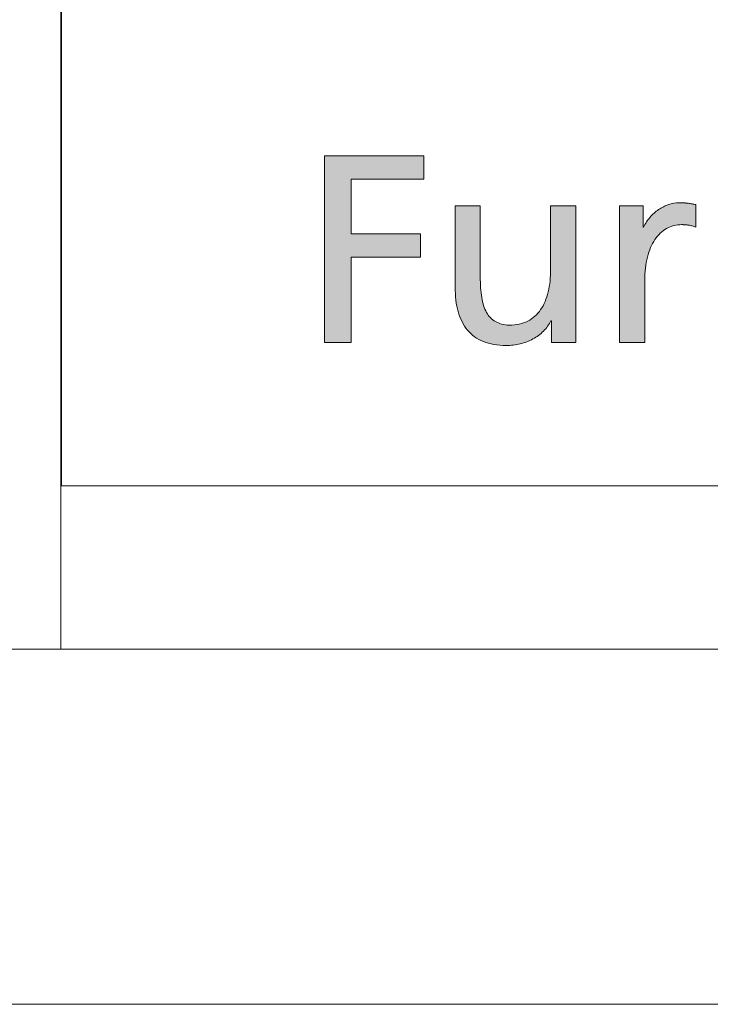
# Model space of a CAD drawing. Header units: millimetres. Extents: x 15 to 598, y 5 to 415.
# Tile 2 of 13: x 403 to 413, y 5 to 19. Entities that reach past the tile are written whole.
import ezdxf

# ---------------------------------------------------------------- set-up
doc = ezdxf.new("R2010")
doc.units = ezdxf.units.MM

# ---------------------------------------------------------------- blocks, each defined once
blk = doc.blocks.new('LOGO_sombreado')
at = {"linetype": 'Continuous'}
for points in [[(4.078413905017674, 4.320031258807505), (5.099542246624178, 4.320031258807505), (5.099542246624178, 4.650819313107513), (3.702424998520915, 4.650819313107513), (3.702424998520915, 2.022643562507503), (4.078413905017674, 2.022643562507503), (4.078413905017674, 3.219982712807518), (5.054160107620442, 3.219982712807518), (5.054160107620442, 3.550891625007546), (4.078413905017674, 3.550891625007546)], [(4.078413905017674, 4.320031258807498), (5.099542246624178, 4.320031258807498), (5.099542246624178, 4.650819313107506), (3.702424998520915, 4.650819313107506), (3.702424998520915, 2.022643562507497), (4.078413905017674, 2.022643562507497), (4.078413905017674, 3.219982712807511), (5.054160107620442, 3.219982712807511), (5.054160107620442, 3.550891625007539), (4.078413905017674, 3.550891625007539)]]:
    blk.add_hatch(color=7, dxfattribs=at).paths.add_polyline_path(points, flags=0)
h = blk.add_hatch(color=7, dxfattribs=at)
edge = h.paths.add_edge_path(flags=0)
edge.add_spline(control_points=[(5.713439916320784, 2.196074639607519), (5.77223728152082, 2.125372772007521), (5.846564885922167, 2.070624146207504), (5.937268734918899, 2.033641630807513)], knot_values=[55, 55, 55, 55, 56, 56, 56, 56], weights=[1, 1, 1, 1], degree=3, periodic=0)
edge.add_spline(control_points=[(5.937268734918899, 2.033641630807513), (6.027972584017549, 1.996659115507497), (6.134992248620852, 1.977321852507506), (6.259234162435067, 1.977321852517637)], knot_values=[56, 56, 56, 56, 57, 57, 57, 57], weights=[1, 1, 1, 1], degree=3, periodic=0)
edge.add_arc((6.25942309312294, 2.795629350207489), 0.8183075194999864, 269.986771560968, 283.8903671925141)
edge.add_spline(control_points=[(6.45586995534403, 2.001251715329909), (6.519259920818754, 2.017084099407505), (6.579749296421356, 2.0402888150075), (6.635102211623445, 2.070503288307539)], knot_values=[0, 0, 0, 0, 1, 1, 1, 1], weights=[1, 1, 1, 1], degree=3, periodic=0)
edge.add_spline(control_points=[(6.635102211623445, 2.070503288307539), (6.690455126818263, 2.100596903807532), (6.7407320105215, 2.137458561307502), (6.783757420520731, 2.180604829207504)], knot_values=[1, 1, 1, 1, 2, 2, 2, 2], weights=[1, 1, 1, 1], degree=3, periodic=0)
edge.add_spline(control_points=[(6.783757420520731, 2.180604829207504), (6.826782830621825, 2.223630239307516), (6.862556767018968, 2.27281940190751), (6.888903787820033, 2.327568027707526)], knot_values=[2, 2, 2, 2, 3, 3, 3, 3], weights=[1, 1, 1, 1], degree=3, periodic=0)
edge.add_line((6.888903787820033, 2.327568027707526), (6.896094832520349, 2.327568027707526))
edge.add_line((6.896094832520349, 2.327568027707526), (6.896094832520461, 2.022644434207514))
edge.add_line((6.896094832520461, 2.022644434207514), (7.067169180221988, 2.022643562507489))
edge.add_line((7.067169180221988, 2.022643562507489), (7.238303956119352, 2.022643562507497))
edge.add_line((7.238303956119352, 2.022643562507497), (7.238303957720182, 2.26266294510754))
edge.add_line((7.238303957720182, 2.26266294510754), (7.238303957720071, 3.94319634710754))
edge.add_line((7.238303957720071, 3.94319634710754), (6.884794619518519, 3.94319634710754))
edge.add_line((6.884794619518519, 3.94319634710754), (6.884794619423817, 3.720938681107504))
edge.add_spline(control_points=[(6.884794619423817, 3.720938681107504), (6.884794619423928, 3.646812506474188), (6.884794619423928, 3.572686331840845), (6.884794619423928, 3.498560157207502), (6.884794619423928, 3.350388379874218), (6.884794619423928, 3.202216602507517), (6.884794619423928, 3.054044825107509), (6.884794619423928, 2.937296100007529), (6.873494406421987, 2.829490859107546), (6.850229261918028, 2.73352969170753)], knot_values=[30, 30, 30, 30, 31, 31, 31, 33, 33, 33, 34, 34, 34, 34], weights=[1, 1, 1, 1, 1, 1, 1, 1, 1, 1], degree=3, periodic=0)
edge.add_spline(control_points=[(6.850229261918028, 2.73352969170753), (6.827024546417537, 2.637447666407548), (6.791854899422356, 2.553209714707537), (6.696377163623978, 2.413981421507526), (6.636008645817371, 2.358870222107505), (6.562406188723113, 2.321283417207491)], knot_values=[34, 34, 34, 34, 35, 35, 36, 36, 36, 36], weights=[1, 1, 1, 1, 1, 1], degree=3, periodic=0)
edge.add_spline(control_points=[(6.562406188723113, 2.321283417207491), (6.488803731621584, 2.283696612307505), (6.401967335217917, 2.263392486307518), (6.301292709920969, 2.263392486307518)], knot_values=[36, 36, 36, 36, 37, 37, 37, 37], weights=[1, 1, 1, 1], degree=3, periodic=0)
edge.add_spline(control_points=[(6.301292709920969, 2.263392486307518), (6.223943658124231, 2.268105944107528), (6.159828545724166, 2.28526776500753), (6.107134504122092, 2.315361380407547)], knot_values=[37, 37, 37, 37, 38, 38, 38, 38], weights=[1, 1, 1, 1], degree=3, periodic=0)
edge.add_spline(control_points=[(6.107134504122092, 2.315361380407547), (6.05444046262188, 2.345334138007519), (6.013167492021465, 2.388359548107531), (5.981563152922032, 2.444921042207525)], knot_values=[38, 38, 38, 38, 39, 39, 39, 39], weights=[1, 1, 1, 1], degree=3, periodic=0)
edge.add_spline(control_points=[(5.981563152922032, 2.444921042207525), (5.949958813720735, 2.501361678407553), (5.927962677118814, 2.571338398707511), (5.913943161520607, 2.655092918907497)], knot_values=[39, 39, 39, 39, 40, 40, 40, 40], weights=[1, 1, 1, 1], degree=3, periodic=0)
edge.add_spline(control_points=[(5.913943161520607, 2.655092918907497), (5.8999236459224, 2.7389682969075), (5.893759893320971, 2.836742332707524), (5.893759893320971, 2.948898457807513), (5.893759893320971, 3.114634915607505), (5.893759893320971, 3.280371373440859), (5.893759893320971, 3.44610783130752), (5.893759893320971, 3.528935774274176), (5.893759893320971, 3.611763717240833), (5.893759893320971, 3.69459166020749), (5.893759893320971, 3.777459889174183), (5.893759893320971, 3.860328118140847), (5.893759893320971, 3.94319634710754)], knot_values=[40, 40, 40, 40, 41, 41, 41, 43, 43, 43, 44, 44, 44, 45, 45, 45, 45], weights=[1, 1, 1, 1, 1, 1, 1, 1, 1, 1, 1, 1, 1], degree=3, periodic=0)
edge.add_line((5.893759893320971, 3.94319634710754), (5.540250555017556, 3.94319634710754))
edge.add_spline(control_points=[(5.540250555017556, 3.94319634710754), (5.540250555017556, 3.848081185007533), (5.540250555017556, 3.752966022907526), (5.540250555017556, 3.65785086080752), (5.540250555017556, 3.562695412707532), (5.540250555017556, 3.467539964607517), (5.540250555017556, 3.372384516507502), (5.540250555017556, 3.182154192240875), (5.540250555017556, 2.991923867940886), (5.540250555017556, 2.801693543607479), (5.540250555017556, 2.672738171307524), (5.554149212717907, 2.556714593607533), (5.582732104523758, 2.455314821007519)], knot_values=[49, 49, 49, 49, 50, 50, 50, 51, 51, 51, 53, 53, 53, 54, 54, 54, 54], weights=[1, 1, 1, 1, 1, 1, 1, 1, 1, 1, 1, 1, 1], degree=3, periodic=0)
edge.add_spline(control_points=[(5.582732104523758, 2.455314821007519), (5.611314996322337, 2.35379419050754), (5.654582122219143, 2.266897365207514), (5.713439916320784, 2.196074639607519)], knot_values=[54, 54, 54, 54, 55, 55, 55, 55], weights=[1, 1, 1, 1], degree=3, periodic=0)
h = blk.add_hatch(color=7, dxfattribs=at)
edge = h.paths.add_edge_path(flags=0)
edge.add_line((8.92838073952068, 3.961929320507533), (8.87502197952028, 3.972081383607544))
edge.add_spline(control_points=[(8.87502197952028, 3.972081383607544), (8.857920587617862, 3.975223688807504), (8.841000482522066, 3.978124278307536), (8.823113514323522, 3.980420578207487)], knot_values=[22.13241778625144, 22.13241778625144, 22.13241778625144, 22.13241778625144, 23.13241778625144, 23.13241778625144, 23.13241778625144, 23.13241778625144], weights=[1, 1, 1, 1], degree=3, periodic=0)
edge.add_arc((8.709136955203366, 3.100211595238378), 0.887557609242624, 82.62193393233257, 86.36137488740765)
edge.add_spline(control_points=[(8.765464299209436, 3.985980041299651), (8.744555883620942, 3.987309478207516), (8.721532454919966, 3.988034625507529), (8.695185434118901, 3.988034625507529), (8.644243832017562, 3.988034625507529), (8.59336265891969, 3.97909114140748), (8.544173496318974, 3.962533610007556)], knot_values=[0.06526555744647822, 0.06526555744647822, 0.06526555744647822, 0.06526555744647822, 1.065265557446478, 1.065265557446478, 1.065265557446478, 2.065265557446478, 2.065265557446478, 2.065265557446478, 2.065265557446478], weights=[1, 1, 1, 1, 1, 1, 1], degree=3, periodic=0)
edge.add_spline(control_points=[(8.544173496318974, 3.962533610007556), (8.495044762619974, 3.945976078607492), (8.447608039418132, 3.921925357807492), (8.403555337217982, 3.891590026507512)], knot_values=[2.065265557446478, 2.065265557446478, 2.065265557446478, 2.065265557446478, 3.065265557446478, 3.065265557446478, 3.065265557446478, 3.065265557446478], weights=[1, 1, 1, 1], degree=3, periodic=0)
edge.add_spline(control_points=[(8.403555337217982, 3.891590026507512), (8.359502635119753, 3.86125469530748), (8.318954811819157, 3.824634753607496), (8.28348302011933, 3.7833013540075)], knot_values=[3.065265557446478, 3.065265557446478, 3.065265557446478, 3.065265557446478, 4.065265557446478, 4.065265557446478, 4.065265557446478, 4.065265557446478], weights=[1, 1, 1, 1], degree=3, periodic=0)
edge.add_spline(control_points=[(8.28348302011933, 3.7833013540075), (8.248011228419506, 3.741726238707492), (8.217675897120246, 3.695437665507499), (8.194169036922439, 3.645523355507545)], knot_values=[4.065265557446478, 4.065265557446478, 4.065265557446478, 4.065265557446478, 5.065265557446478, 5.065265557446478, 5.065265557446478, 5.065265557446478], weights=[1, 1, 1, 1], degree=3, periodic=0)
edge.add_line((8.194169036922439, 3.645523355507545), (8.186977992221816, 3.645523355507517))
edge.add_line((8.186977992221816, 3.645523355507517), (8.186977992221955, 3.943195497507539))
edge.add_line((8.186977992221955, 3.943195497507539), (8.021402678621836, 3.94319634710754))
edge.add_line((8.021402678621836, 3.94319634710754), (7.855827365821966, 3.94319634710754))
edge.add_line((7.855827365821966, 3.94319634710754), (7.855827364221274, 3.703176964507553))
edge.add_line((7.855827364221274, 3.703176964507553), (7.855827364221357, 2.022643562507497))
edge.add_line((7.855827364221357, 2.022643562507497), (8.209397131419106, 2.022643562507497))
edge.add_spline(control_points=[(8.209397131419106, 2.022643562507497), (8.209397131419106, 2.313870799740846), (8.209397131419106, 2.605098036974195), (8.209397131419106, 2.896325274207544), (8.209397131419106, 3.016820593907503), (8.222328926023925, 3.126076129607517), (8.246681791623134, 3.222037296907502)], knot_values=[12.06526555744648, 12.06526555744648, 12.06526555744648, 12.06526555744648, 13.06526555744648, 13.06526555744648, 13.06526555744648, 14.06526555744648, 14.06526555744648, 14.06526555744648, 14.06526555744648], weights=[1, 1, 1, 1, 1, 1, 1], degree=3, periodic=0)
edge.add_spline(control_points=[(8.246681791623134, 3.222037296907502), (8.27103465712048, 3.318119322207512), (8.306808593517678, 3.401027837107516), (8.352432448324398, 3.468829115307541)], knot_values=[14.06526555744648, 14.06526555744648, 14.06526555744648, 14.06526555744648, 15.06526555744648, 15.06526555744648, 15.06526555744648, 15.06526555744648], weights=[1, 1, 1, 1], degree=3, periodic=0)
edge.add_spline(control_points=[(8.352432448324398, 3.468829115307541), (8.398056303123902, 3.536630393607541), (8.453650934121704, 3.589445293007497), (8.517584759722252, 3.625219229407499)], knot_values=[15.06526555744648, 15.06526555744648, 15.06526555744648, 15.06526555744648, 16.06526555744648, 16.06526555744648, 16.06526555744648, 16.06526555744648], weights=[1, 1, 1, 1], degree=3, periodic=0)
edge.add_spline(control_points=[(8.517584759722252, 3.625219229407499), (8.5815185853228, 3.660993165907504), (8.653912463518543, 3.679846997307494), (8.733074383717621, 3.679846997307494)], knot_values=[16.06526555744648, 16.06526555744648, 16.06526555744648, 16.06526555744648, 17.06526555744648, 17.06526555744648, 17.06526555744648, 17.06526555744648], weights=[1, 1, 1, 1], degree=3, periodic=0)
edge.add_arc((8.733102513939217, 2.98191652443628), 0.6979304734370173, 86.15477002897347, 90.00230931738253, ccw=False)
edge.add_spline(control_points=[(8.7799068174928, 3.678275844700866), (8.796041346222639, 3.677188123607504), (8.812598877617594, 3.675496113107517), (8.829277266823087, 3.672837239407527)], knot_values=[17.13241778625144, 17.13241778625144, 17.13241778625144, 17.13241778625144, 18.13241778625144, 18.13241778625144, 18.13241778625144, 18.13241778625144], weights=[1, 1, 1, 1], degree=3, periodic=0)
edge.add_spline(control_points=[(8.829277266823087, 3.672837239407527), (8.845955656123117, 3.670178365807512), (8.862694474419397, 3.66679434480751), (8.879312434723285, 3.662322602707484)], knot_values=[18.13241778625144, 18.13241778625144, 18.13241778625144, 18.13241778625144, 19.13241778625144, 19.13241778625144, 19.13241778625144, 19.13241778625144], weights=[1, 1, 1, 1], degree=3, periodic=0)
edge.add_spline(control_points=[(8.879312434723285, 3.662322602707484), (8.89593039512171, 3.657850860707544), (8.912427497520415, 3.652291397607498), (8.92838073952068, 3.645523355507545)], knot_values=[19.13241778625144, 19.13241778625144, 19.13241778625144, 19.13241778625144, 20.13241778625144, 20.13241778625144, 20.13241778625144, 20.13241778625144], weights=[1, 1, 1, 1], degree=3, periodic=0)
edge.add_line((8.92838073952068, 3.645523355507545), (8.92838073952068, 3.961929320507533))
at = {"color": 7, "linetype": 'Continuous', "lineweight": 18}
for p, q in [((0, 20.00000000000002), (0, 1.387778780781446e-14)), ((3.702424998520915, 2.022643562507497), (3.702424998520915, 4.650819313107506)), ((3.702424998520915, 4.650819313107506), (5.099542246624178, 4.650819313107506)), ((3.702424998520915, 2.022643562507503), (3.702424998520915, 4.650819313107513)), ((5.099542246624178, 4.650819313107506), (5.099542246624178, 4.320031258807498)), ((4.078413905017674, 4.320031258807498), (4.078413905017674, 3.550891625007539)), ((5.099542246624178, 4.320031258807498), (4.078413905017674, 4.320031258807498)), ((4.078413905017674, 3.550891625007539), (5.054160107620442, 3.550891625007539)), ((5.054160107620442, 3.550891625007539), (5.054160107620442, 3.219982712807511)), ((5.054160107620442, 3.219982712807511), (4.078413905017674, 3.219982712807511)), ((4.078413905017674, 3.219982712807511), (4.078413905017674, 2.022643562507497)), ((4.078413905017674, 2.022643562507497), (3.702424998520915, 2.022643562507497)), ((0, 1.387778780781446e-14), (72.50000000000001, 1.387778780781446e-14))]:
    blk.add_line(p, q, dxfattribs=at)
blk.add_arc((6.25942309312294, 2.795629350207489), 0.818307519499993, 269.986771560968, 283.8903671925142, dxfattribs=at)
at = {"color": 8, "linetype": 'Continuous', "lineweight": 0}
for points, knots in [([(5.540250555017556, 3.94319634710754), (5.540250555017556, 3.848081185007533), (5.540250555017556, 3.752966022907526), (5.540250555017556, 3.65785086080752), (5.540250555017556, 3.562695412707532), (5.540250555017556, 3.467539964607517), (5.540250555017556, 3.372384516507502), (5.540250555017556, 3.182154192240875), (5.540250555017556, 2.991923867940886), (5.540250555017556, 2.801693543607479), (5.540250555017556, 2.672738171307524), (5.554149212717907, 2.556714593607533), (5.582732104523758, 2.455314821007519)], [49, 49, 49, 49, 50, 50, 50, 51, 51, 51, 53, 53, 53, 54, 54, 54, 54]), ([(5.893759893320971, 3.94319634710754), (5.864310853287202, 3.94319634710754), (5.834861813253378, 3.94319634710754), (5.80541277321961, 3.94319634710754), (5.746474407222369, 3.94319634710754), (5.687536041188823, 3.94319634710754), (5.628597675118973, 3.94319634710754), (5.599148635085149, 3.94319634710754), (5.569699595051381, 3.94319634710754), (5.540250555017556, 3.94319634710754)], [45, 45, 45, 45, 46, 46, 46, 48, 48, 48, 49, 49, 49, 49]), ([(5.913943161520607, 2.655092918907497), (5.8999236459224, 2.7389682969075), (5.893759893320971, 2.836742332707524), (5.893759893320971, 2.948898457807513), (5.893759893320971, 3.114634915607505), (5.893759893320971, 3.280371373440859), (5.893759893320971, 3.44610783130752), (5.893759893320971, 3.528935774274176), (5.893759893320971, 3.611763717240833), (5.893759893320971, 3.69459166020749), (5.893759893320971, 3.777459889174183), (5.893759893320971, 3.860328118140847), (5.893759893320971, 3.94319634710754)], [40, 40, 40, 40, 41, 41, 41, 43, 43, 43, 44, 44, 44, 45, 45, 45, 45]), ([(7.238303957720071, 3.94319634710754), (7.208854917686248, 3.94319634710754), (7.179405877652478, 3.94319634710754), (7.14995683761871, 3.94319634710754), (7.091018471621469, 3.94319634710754), (7.032080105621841, 3.94319634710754), (6.973141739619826, 3.94319634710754), (6.943692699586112, 3.94319634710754), (6.914243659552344, 3.94319634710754), (6.884794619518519, 3.94319634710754)], [25, 25, 25, 25, 26, 26, 26, 28, 28, 28, 29, 29, 29, 29]), ([(7.238303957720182, 2.26266294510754), (7.238303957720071, 2.317686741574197), (7.238303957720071, 2.372710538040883), (7.238303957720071, 2.42773433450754), (7.238303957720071, 2.532761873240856), (7.238303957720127, 2.637789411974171), (7.238303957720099, 2.742816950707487), (7.238303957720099, 2.822871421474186), (7.238303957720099, 2.90292589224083), (7.238303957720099, 2.98298036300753), (7.238303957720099, 3.142996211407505), (7.238303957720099, 3.303012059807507), (7.238303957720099, 3.463027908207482), (7.238303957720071, 3.623084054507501), (7.238303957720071, 3.783140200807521), (7.238303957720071, 3.94319634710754)], [20, 20, 20, 20, 21, 21, 21, 22, 22, 22, 23, 23, 23, 24, 24, 24, 25, 25, 25, 25]), ([(8.765464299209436, 3.985980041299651), (8.744555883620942, 3.987309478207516), (8.721532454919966, 3.988034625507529), (8.695185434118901, 3.988034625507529), (8.644243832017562, 3.988034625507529), (8.59336265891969, 3.97909114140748), (8.544173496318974, 3.962533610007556)], [0.06526555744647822, 0.06526555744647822, 0.06526555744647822, 0.06526555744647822, 1.065265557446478, 1.065265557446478, 1.065265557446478, 2.065265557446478, 2.065265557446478, 2.065265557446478, 2.065265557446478]), ([(6.884794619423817, 3.720938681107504), (6.884794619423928, 3.646812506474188), (6.884794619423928, 3.572686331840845), (6.884794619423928, 3.498560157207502), (6.884794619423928, 3.350388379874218), (6.884794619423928, 3.202216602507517), (6.884794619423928, 3.054044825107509), (6.884794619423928, 2.937296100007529), (6.873494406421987, 2.829490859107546), (6.850229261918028, 2.73352969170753)], [30, 30, 30, 30, 31, 31, 31, 33, 33, 33, 34, 34, 34, 34]), ([(8.209397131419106, 2.022643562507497), (8.209397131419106, 2.313870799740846), (8.209397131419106, 2.605098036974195), (8.209397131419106, 2.896325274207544), (8.209397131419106, 3.016820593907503), (8.222328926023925, 3.126076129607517), (8.246681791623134, 3.222037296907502)], [12.06526555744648, 12.06526555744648, 12.06526555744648, 12.06526555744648, 13.06526555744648, 13.06526555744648, 13.06526555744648, 14.06526555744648, 14.06526555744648, 14.06526555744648, 14.06526555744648]), ([(6.850229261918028, 2.73352969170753), (6.827024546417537, 2.637447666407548), (6.791854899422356, 2.553209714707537), (6.696377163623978, 2.413981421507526), (6.636008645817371, 2.358870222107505), (6.562406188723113, 2.321283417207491)], [34, 34, 34, 34, 35, 35, 36, 36, 36, 36]), ([(6.888903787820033, 2.327568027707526), (6.890414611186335, 2.327568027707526), (6.891925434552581, 2.327568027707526), (6.893436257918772, 2.327568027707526), (6.893738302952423, 2.327568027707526), (6.894040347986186, 2.327568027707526), (6.894342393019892, 2.327568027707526), (6.8944337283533, 2.327568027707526), (6.894525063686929, 2.327568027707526), (6.894616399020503, 2.327568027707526), (6.89481721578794, 2.327568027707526), (6.895018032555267, 2.327568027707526), (6.895218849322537, 2.327568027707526), (6.895510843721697, 2.327568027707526), (6.895802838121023, 2.327568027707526), (6.896094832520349, 2.327568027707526)], [3, 3, 3, 3, 4, 4, 4, 5, 5, 5, 6, 6, 6, 7, 7, 7, 8, 8, 8, 8]), ([(6.896094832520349, 2.327568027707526), (6.896094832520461, 2.302147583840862), (6.896094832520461, 2.276727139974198), (6.896094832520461, 2.251306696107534), (6.896094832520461, 2.225926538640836), (6.896094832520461, 2.200546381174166), (6.896094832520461, 2.175166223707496), (6.896094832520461, 2.149743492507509), (6.896094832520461, 2.124323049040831), (6.896094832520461, 2.098904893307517), (6.896094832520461, 2.094932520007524), (6.896094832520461, 2.090960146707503), (6.896094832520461, 2.08698777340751), (6.896094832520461, 2.07824954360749), (6.896094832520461, 2.069511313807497), (6.896094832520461, 2.060773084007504), (6.896094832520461, 2.05610616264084), (6.896094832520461, 2.051439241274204), (6.896094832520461, 2.046772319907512), (6.896094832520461, 2.042701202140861), (6.896094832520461, 2.038630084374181), (6.896094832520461, 2.034558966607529), (6.896094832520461, 2.030587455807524), (6.896094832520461, 2.026615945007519), (6.896094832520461, 2.022644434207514)], [8, 8, 8, 8, 9, 9, 9, 10, 10, 10, 12, 12, 12, 13, 13, 13, 14, 14, 14, 15, 15, 15, 16, 16, 16, 17, 17, 17, 17])]:
    blk.add_open_spline(points, degree=3, knots=knots, dxfattribs=at)
for points in [[(6.884794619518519, 3.94319634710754), (6.884794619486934, 3.869110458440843), (6.884794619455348, 3.795024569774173), (6.884794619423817, 3.720938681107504)], [(8.021402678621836, 3.94319634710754), (7.966210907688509, 3.94319634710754), (7.911019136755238, 3.94319634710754), (7.855827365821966, 3.94319634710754)], [(7.855827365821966, 3.94319634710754), (7.855827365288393, 3.863189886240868), (7.85582736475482, 3.783183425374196), (7.855827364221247, 3.703176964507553)], [(8.186977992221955, 3.943195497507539), (8.131786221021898, 3.94319578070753), (8.076594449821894, 3.943196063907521), (8.021402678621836, 3.94319634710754)], [(8.186977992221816, 3.645523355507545), (8.186977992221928, 3.744747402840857), (8.186977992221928, 3.843971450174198), (8.186977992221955, 3.943195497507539)], [(8.403555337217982, 3.891590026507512), (8.359502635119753, 3.86125469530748), (8.318954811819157, 3.824634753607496), (8.28348302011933, 3.7833013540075)], [(8.544173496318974, 3.962533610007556), (8.495044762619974, 3.945976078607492), (8.447608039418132, 3.921925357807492), (8.403555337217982, 3.891590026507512)], [(8.87502197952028, 3.972081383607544), (8.857920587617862, 3.975223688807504), (8.841000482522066, 3.978124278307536), (8.823113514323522, 3.980420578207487)], [(8.92838073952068, 3.961929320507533), (8.910594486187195, 3.96531334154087), (8.89280823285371, 3.968697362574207), (8.87502197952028, 3.972081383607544)], [(8.92838073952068, 3.645523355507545), (8.92838073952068, 3.750992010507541), (8.92838073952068, 3.856460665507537), (8.92838073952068, 3.961929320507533)], [(8.28348302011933, 3.7833013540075), (8.248011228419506, 3.741726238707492), (8.217675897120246, 3.695437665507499), (8.194169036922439, 3.645523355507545)], [(7.855827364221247, 3.703176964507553), (7.855827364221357, 3.142999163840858), (7.855827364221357, 2.582821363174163), (7.855827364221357, 2.022643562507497)], [(8.19416903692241, 3.645523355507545), (8.191772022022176, 3.645523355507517), (8.189375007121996, 3.645523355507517), (8.186977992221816, 3.645523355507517)], [(8.352432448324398, 3.468829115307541), (8.398056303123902, 3.536630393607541), (8.453650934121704, 3.589445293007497), (8.517584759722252, 3.625219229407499)], [(8.517584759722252, 3.625219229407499), (8.5815185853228, 3.660993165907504), (8.653912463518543, 3.679846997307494), (8.733074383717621, 3.679846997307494)], [(8.7799068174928, 3.678275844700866), (8.796041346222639, 3.677188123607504), (8.812598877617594, 3.675496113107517), (8.829277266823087, 3.672837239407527)], [(8.829277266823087, 3.672837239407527), (8.845955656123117, 3.670178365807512), (8.862694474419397, 3.66679434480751), (8.879312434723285, 3.662322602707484)], [(8.879312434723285, 3.662322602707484), (8.89593039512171, 3.657850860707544), (8.912427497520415, 3.652291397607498), (8.92838073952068, 3.645523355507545)], [(8.246681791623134, 3.222037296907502), (8.27103465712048, 3.318119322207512), (8.306808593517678, 3.401027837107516), (8.352432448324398, 3.468829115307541)], [(5.981563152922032, 2.444921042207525), (5.949958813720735, 2.501361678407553), (5.927962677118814, 2.571338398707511), (5.913943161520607, 2.655092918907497)], [(5.582732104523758, 2.455314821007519), (5.611314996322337, 2.35379419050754), (5.654582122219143, 2.266897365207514), (5.713439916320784, 2.196074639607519)], [(6.107134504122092, 2.315361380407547), (6.05444046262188, 2.345334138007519), (6.013167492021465, 2.388359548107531), (5.981563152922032, 2.444921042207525)], [(6.301292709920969, 2.263392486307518), (6.223943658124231, 2.268105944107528), (6.159828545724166, 2.28526776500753), (6.107134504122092, 2.315361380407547)], [(6.562406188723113, 2.321283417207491), (6.488803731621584, 2.283696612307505), (6.401967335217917, 2.263392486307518), (6.301292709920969, 2.263392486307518)], [(6.783757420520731, 2.180604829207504), (6.826782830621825, 2.223630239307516), (6.862556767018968, 2.27281940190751), (6.888903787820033, 2.327568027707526)], [(7.238303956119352, 2.022643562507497), (7.238303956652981, 2.102650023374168), (7.238303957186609, 2.182656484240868), (7.238303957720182, 2.26266294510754)], [(5.713439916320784, 2.196074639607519), (5.77223728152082, 2.125372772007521), (5.846564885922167, 2.070624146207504), (5.937268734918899, 2.033641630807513)], [(6.635102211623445, 2.070503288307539), (6.690455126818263, 2.100596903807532), (6.7407320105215, 2.137458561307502), (6.783757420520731, 2.180604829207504)], [(5.937268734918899, 2.033641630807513), (6.027972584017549, 1.996659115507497), (6.134992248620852, 1.977321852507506), (6.259234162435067, 1.977321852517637)], [(6.45586995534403, 2.001251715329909), (6.519259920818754, 2.017084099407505), (6.579749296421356, 2.0402888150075), (6.635102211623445, 2.070503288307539)], [(6.896094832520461, 2.022644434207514), (6.953119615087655, 2.022644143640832), (7.010144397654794, 2.02264385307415), (7.067169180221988, 2.022643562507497)], [(7.067169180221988, 2.022643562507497), (7.124214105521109, 2.022643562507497), (7.181259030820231, 2.022643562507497), (7.238303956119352, 2.022643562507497)], [(7.855827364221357, 2.022643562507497), (7.973683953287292, 2.022643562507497), (8.09154054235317, 2.022643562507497), (8.209397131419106, 2.022643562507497)]]:
    blk.add_open_spline(points, degree=3, dxfattribs=at)
for points, weights in [([(8.823113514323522, 3.980420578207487), (8.803961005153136, 3.98290059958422), (8.784737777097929, 3.984754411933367), (8.765464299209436, 3.985980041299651)], [1, 0.9996450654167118, 0.9996450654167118, 1]), ([(8.733074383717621, 3.679846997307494), (8.748699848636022, 3.67984762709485), (8.764316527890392, 3.679323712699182), (8.7799068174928, 3.678275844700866)], [1, 0.9996242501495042, 0.9996242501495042, 1])]:
    blk.add_rational_spline(points, weights, degree=3, dxfattribs=at)

msp = doc.modelspace()

# ---------------------------------------------------------------- linework, layer by layer
at = {"color": 7, "linetype": 'Continuous', "lineweight": 18}
for p, q in [((403.9999999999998, 55.00000000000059), (403.9999999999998, 10.00000000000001)), ((584, 10), (20, 10)), ((403.9999999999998, 10.00000000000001), (583.9999999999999, 10.00000000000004)), ((589, 5), (15, 5))]:
    msp.add_line(p, q, dxfattribs=at)

# ---------------------------------------------------------------- block references
at = {"color": 7, "linetype": 'Continuous'}
msp.add_blockref('LOGO_sombreado', (404.0096253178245, 12.29796389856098), dxfattribs=at)

doc.saveas('drawing.dxf')
